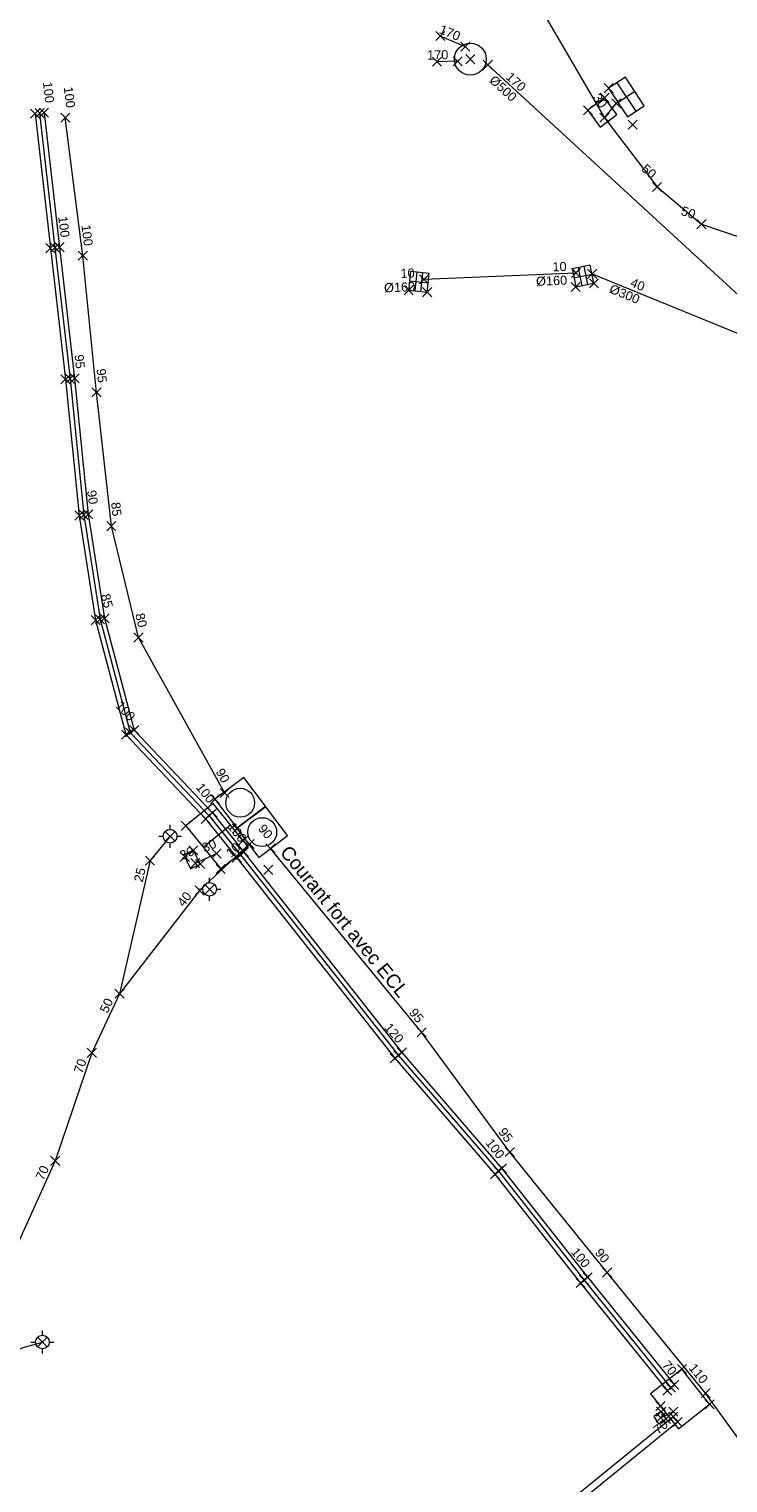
# Model space of a CAD drawing. Header units: metres. Extents: x 1575778 to 1576006, y 2263010 to 2263161.
# Tile 10 of 18: x 1575859 to 1575875, y 2263075 to 2263106. Entities that reach past the tile are written whole.
import ezdxf
from ezdxf.enums import TextEntityAlignment as Align
from ezdxf.lldxf.tags import DXFTag

# ---------------------------------------------------------------- set-up
doc = ezdxf.new("R2010")
doc.units = ezdxf.units.M
doc.header["$PDMODE"] = 3
doc.header["$PDSIZE"] = 0.1
doc.linetypes.add('TOPO_CONTINU', pattern=[0.5, 0.25, 0.25])
doc.layers.get('0').update_dxf_attribs({"lineweight": 0})
for name, color, linetype, lineweight in [('RSX_AEP_LIGNES', 5, 'AEP', 0), ('RSX_BT_LIGNES', 1, 'BT', 0), ('RSX_ECL_LIGNES', 30, 'ECL', 0), ('RSX_EP_LIGNES', 4, 'EP', 0), ('RSX_HT_LIGNES', 1, 'HT', 0), ('RSX_HT_TXT', 1, 'Continuous', 0), ('RSX_TEL_LIGNES', 3, 'TEL', 0), ('TOP_ARMOIRE', 1, 'TOPO_CONTINU', 0), ('TOP_BORNE_LUMINEUSE', 2, 'TOPO_CONTINU', 0), ('TOP_DALLE_RESEAU', 206, 'TOPO_CONTINU', 0), ('TOP_GRILLE_CANIVEAU', 5, 'TOPO_CONTINU', 0), ('TOP_PLAQUE_EGOUT', 5, 'TOPO_CONTINU', 0), ('TXT_DIAM_RSX', 7, 'TOPO_CONTINU', 0), ('TXT_PROF_RSX', 7, 'TOPO_CONTINU', 0), ('XYZ_AEP', 5, 'Continuous', 0), ('XYZ_ARMOIRE', 7, 'TOPO_CONTINU', 0), ('XYZ_BORNE_LUMINEUSE', 7, 'TOPO_CONTINU', 0), ('XYZ_BT', 1, 'Continuous', 0), ('XYZ_DALLE_RESEAU', 7, 'TOPO_CONTINU', 0), ('XYZ_ECL', 30, 'Continuous', 0), ('XYZ_EP', 4, 'Continuous', 0), ('XYZ_GRILLE_CANIVEAU', 7, 'TOPO_CONTINU', 0), ('XYZ_HT', 1, 'Continuous', 0), ('XYZ_PLAQUE_EGOUT', 7, 'TOPO_CONTINU', 0), ('XYZ_TEL', 3, 'Continuous', 0)]:
    doc.layers.add(name, color=color, linetype=linetype, lineweight=lineweight)
doc.styles.add('Romans', font='romans.SHX')
doc.styles.get("Standard").update_dxf_attribs({"font": 'arial.ttf'})
tags = doc.linetypes.add('AEP', pattern='A,2.5,-0.6,["AEP",Romans,S=0.2,R=0,X=-0.3,Y=-0.1],-0.6', length=3.7).pattern_tags.tags
tags[6] = DXFTag(74, 10)
tags = doc.linetypes.add('BT', pattern='A,2.5,-0.5,["BT",Romans,S=0.2,R=0,X=-0.2,Y=-0.1],-0.5', length=3.5).pattern_tags.tags
tags[6] = DXFTag(74, 10)
tags = doc.linetypes.add('ECL', pattern='A,2.5,-0.6,["ECL",Romans,S=0.2,R=0,X=-0.3,Y=-0.1],-0.6', length=3.7).pattern_tags.tags
tags[6] = DXFTag(74, 10)
tags = doc.linetypes.add('EP', pattern='A,1.25,0,["►",Standard,S=0.2,R=0,X=-0.05,Y=-0.095],-0.1,1.15,-0.5,["EP",Romans,S=0.2,R=0,X=-0.2,Y=-0.1],-0.5', length=3.5).pattern_tags.tags
tags[19] = DXFTag(74, 10)
tags = doc.linetypes.add('HT', pattern='A,2.5,-0.5,["HT",Romans,S=0.2,R=0,X=-0.2,Y=-0.1],-0.5', length=3.5).pattern_tags.tags
tags[6] = DXFTag(74, 10)
tags = doc.linetypes.add('TEL', pattern='A,2.5,-0.6,["TEL",Romans,S=0.2,R=0,X=-0.3,Y=-0.1],-0.6', length=3.7).pattern_tags.tags
tags[6] = DXFTag(74, 10)

# ---------------------------------------------------------------- blocks, each defined once
blk = doc.blocks.new('BDU_SEMIS_MAT_ALT')
at = {"color": 0}
blk.add_point((0, 0), dxfattribs=at)
blk = doc.blocks.new('RSX_PT')
blk.add_point((0, 0))
at = {"layer": 'TXT_DIAM_RSX', "color": 0}
blk.add_attdef('DIAM', text='', height=0.2, dxfattribs=at).set_placement((-0.2, -0.15), align=Align.MIDDLE_RIGHT)
at = {"layer": 'TXT_PROF_RSX', "color": 0}
blk.add_attdef('PROF', text='', height=0.2, dxfattribs=at).set_placement((-0.2, 0.15), align=Align.MIDDLE_RIGHT)
blk = doc.blocks.new('BDU_PLAQUE_EGOUT_CARRE')
blk.add_lwpolyline([(0, 0), (1, 0), (1, 1), (0, 1)], close=True)
blk.add_circle((0.5, 0.5), 0.4)
blk = doc.blocks.new('BDU_PLAQUE_CARRE_2TAMPONS')
at = {"flags": 128}
for points in [[(0, 0), (1, 0), (1, 1), (0, 1), (0, 0)], [(0.5, 1), (0.5, 0)]]:
    blk.add_lwpolyline(points, dxfattribs=at)
blk = doc.blocks.new('BDU_PLAQUE_CARRE_1TAMPON')
at = {"flags": 128}
blk.add_lwpolyline([(0, 0), (1, 0), (1, 1), (0, 1), (0, 0)], dxfattribs=at)
blk = doc.blocks.new('BDU_BORNE_LUMINEUSE')
for p, q in [((-0.25, 0), (-0.15, 0)), ((0, 0.15), (0, 0.25)), ((0.15, 0), (0.25, 0)), ((0, -0.25), (0, -0.15))]:
    blk.add_line(p, q)
blk.add_circle((0, 0), 0.15)
blk = doc.blocks.new('BDU_GRILLE_CANIVEAU')
for p, q in [((0.3333, 1), (0.3333, 0)), ((0.6667, 0), (0.6667, 1)), ((0, 0.5), (1, 0.5))]:
    blk.add_line(p, q)
at = {"flags": 128}
blk.add_lwpolyline([(1, 0), (1, 1), (0, 1), (0, 0)], close=True, dxfattribs=at)
blk = doc.blocks.new('BDU_PLAQUE_EGOUT_RONDE_070')
blk.add_circle((0, 0), 0.35)
blk = doc.blocks.new('BDU_ARMOIRE')
for p, q in [((0.5, 1), (0.5, 0)), ((0, 0.5), (1, 0.5))]:
    blk.add_line(p, q)
blk.add_lwpolyline([(0, 0), (1, 0), (1, 1), (0, 1)], close=True)

msp = doc.modelspace()

# ---------------------------------------------------------------- linework, layer by layer
at = {"layer": 'RSX_AEP_LIGNES', "linetype": 'AEP', "flags": 128}
for points in [[(1575859.517, 2263104.606), (1575859.855, 2263101.66), (1575860.186, 2263098.785), (1575860.487, 2263095.802), (1575860.846, 2263093.508), (1575861.512, 2263090.999), (1575863.26, 2263089.155), (1575863.944, 2263088.302), (1575867.411, 2263083.905), (1575869.606, 2263081.367), (1575871.485, 2263078.981), (1575873.387, 2263076.623)], [(1575863.032, 2263088.183), (1575863.499, 2263088.393)], [(1575873.244, 2263076.031), (1575873.521, 2263076.162)]]:
    msp.add_lwpolyline(points, dxfattribs=at)
at = {"layer": 'RSX_BT_LIGNES', "linetype": 'BT', "flags": 128}
for points in [[(1575868.387, 2263109.288), (1575870.422, 2263107.244), (1575872.01, 2263104.519), (1575873.162, 2263103.002), (1575874.137, 2263102.185), (1575875.473, 2263101.733), (1575877.828, 2263101.006), (1575879.136, 2263100.826), (1575879.243, 2263100.403)], [(1575872.01, 2263104.519), (1575872.271, 2263104.836)], [(1575859.716, 2263104.629), (1575860.053, 2263101.683), (1575860.385, 2263098.807), (1575860.686, 2263095.828), (1575861.042, 2263093.549), (1575861.692, 2263091.099), (1575863.411, 2263089.287), (1575864.1, 2263088.426), (1575867.565, 2263084.033), (1575869.76, 2263081.494), (1575871.641, 2263079.105), (1575873.543, 2263076.749)], [(1575873.613, 2263075.933), (1575870.816, 2263073.661), (1575867.577, 2263070.884), (1575865.505, 2263069.265), (1575863.464, 2263067.625), (1575860.703, 2263065.304), (1575858.017, 2263062.845), (1575856.632, 2263061.107), (1575856.235, 2263060.338), (1575855.594, 2263059.741), (1575854.186, 2263058.884)]]:
    msp.add_lwpolyline(points, dxfattribs=at)
at = {"layer": 'RSX_ECL_LIGNES', "linetype": 'ECL', "flags": 128}
for points in [[(1575862.481, 2263088.771), (1575862.041, 2263088.239), (1575861.371, 2263085.321), (1575860.764, 2263084.025), (1575859.958, 2263081.659), (1575858.906, 2263079.325), (1575858.556, 2263077.848), (1575858.33, 2263077.175), (1575858.186, 2263076.861), (1575858.215, 2263076.512)], [(1575864.224, 2263088.604), (1575863.129, 2263087.584), (1575861.371, 2263085.321)], [(1575858.33, 2263077.175), (1575859.255, 2263077.564), (1575859.679, 2263077.688)]]:
    msp.add_lwpolyline(points, dxfattribs=at)
at = {"layer": 'RSX_EP_LIGNES', "linetype": 'EP', "flags": 128}
for points in [[(1575868.959, 2263106.075), (1575868.407, 2263106.31)], [(1575868.787, 2263105.757), (1575868.337, 2263105.746)], [(1575869.45, 2263105.678), (1575876.318, 2263099.374)], [(1575868.051, 2263100.978), (1575871.384, 2263101.12)], [(1575871.74, 2263101.098), (1575876.23, 2263099.261)]]:
    msp.add_lwpolyline(points, dxfattribs=at)
at = {"layer": 'RSX_HT_LIGNES', "linetype": 'HT', "flags": 128}
for points in [[(1575863.678, 2263089.718), (1575861.786, 2263093.127), (1575861.192, 2263095.569), (1575860.867, 2263098.499), (1575860.567, 2263101.495), (1575860.18, 2263104.521)], [(1575883.85, 2263063), (1575879.559, 2263069.365), (1575876.3, 2263073.702), (1575874.229, 2263076.566), (1575872.068, 2263079.212), (1575869.933, 2263081.85), (1575867.997, 2263084.476), (1575864.683, 2263088.507)]]:
    msp.add_lwpolyline(points, dxfattribs=at)
at = {"layer": 'RSX_TEL_LIGNES', "linetype": 'TEL', "flags": 128}
for points in [[(1575859.617, 2263104.618), (1575859.954, 2263101.671), (1575860.285, 2263098.796), (1575860.586, 2263095.815), (1575860.944, 2263093.528), (1575861.602, 2263091.049), (1575863.336, 2263089.221), (1575864.022, 2263088.364), (1575867.488, 2263083.969), (1575869.683, 2263081.431), (1575871.563, 2263079.043), (1575873.465, 2263076.686)], [(1575873.518, 2263076.05), (1575870.72, 2263073.776), (1575867.482, 2263071.001), (1575865.412, 2263069.382), (1575863.369, 2263067.74), (1575860.604, 2263065.417), (1575857.907, 2263062.948), (1575856.505, 2263061.189), (1575856.114, 2263060.43), (1575855.503, 2263059.861), (1575854.108, 2263059.013)]]:
    msp.add_lwpolyline(points, dxfattribs=at)

# ---------------------------------------------------------------- block references
at = {"layer": 'TOP_ARMOIRE', "linetype": 'TOPO_CONTINU', "xscale": 0.75, "yscale": 0.44, "rotation": 303.3705588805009}
msp.add_blockref('BDU_ARMOIRE', (1575872.1, 2263105.166), dxfattribs=at)
at = {"layer": 'TOP_BORNE_LUMINEUSE', "linetype": 'TOPO_CONTINU'}
for p in [(1575862.481, 2263088.771), (1575863.347, 2263087.609), (1575859.679, 2263077.688)]:
    msp.add_blockref('BDU_BORNE_LUMINEUSE', p, dxfattribs=at)
at = {"layer": 'TOP_DALLE_RESEAU', "linetype": 'TOPO_CONTINU'}
for name, p, xscale, yscale, rotation in [('BDU_PLAQUE_CARRE_1TAMPON', (1575872.012, 2263104.954), 0.4563882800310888, 0.4563882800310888, 216.5856129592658), ('BDU_PLAQUE_CARRE_2TAMPONS', (1575862.825, 2263089), 1.21658979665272, 0.7729283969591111, 309.0080311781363), ('BDU_PLAQUE_CARRE_1TAMPON', (1575863.139, 2263088.163), 0.3365549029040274, 0.2319637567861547, 116.1929608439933), ('BDU_PLAQUE_CARRE_1TAMPON', (1575874.315, 2263076.324), 0.9817052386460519, 0.871909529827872, 128.2474361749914), ('BDU_PLAQUE_CARRE_1TAMPON', (1575873.359, 2263076.001), 0.1939323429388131, 0.1939323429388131, 123.4661558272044)]:
    msp.add_blockref(name, p, dxfattribs=dict(at, xscale=xscale, yscale=yscale, rotation=rotation))
at = {"layer": 'TOP_GRILLE_CANIVEAU', "linetype": 'TOPO_CONTINU'}
for p, xscale, yscale, rotation in [((1575871.379, 2263100.81), 0.406972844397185, 0.406972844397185, 11.32642787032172), ((1575867.712, 2263100.74), 0.4097882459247, 0.4097882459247, 354.0530378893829)]:
    msp.add_blockref('BDU_GRILLE_CANIVEAU', p, dxfattribs=dict(at, xscale=xscale, yscale=yscale, rotation=rotation))
at = {"layer": 'TOP_PLAQUE_EGOUT', "linetype": 'TOPO_CONTINU'}
msp.add_blockref('BDU_PLAQUE_EGOUT_RONDE_070', (1575869.066, 2263105.803), dxfattribs=at)
at = {"layer": 'TOP_PLAQUE_EGOUT', "linetype": 'TOPO_CONTINU', "xscale": 0.79, "yscale": 0.79}
for p, rotation in [((1575863.465, 2263089.584), 307.0500467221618), ((1575863.948, 2263088.939), 307.1897831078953)]:
    msp.add_blockref('BDU_PLAQUE_EGOUT_CARRE', p, dxfattribs=dict(at, rotation=rotation))
at = {"layer": 'XYZ_AEP', "linetype": 'Continuous'}
for name, p, rotation in [('BDU_SEMIS_MAT_ALT', (1575859.517, 2263104.606), 276.5289080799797), ('RSX_PT', (1575859.517, 2263104.606), 276.5289080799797), ('BDU_SEMIS_MAT_ALT', (1575859.855, 2263101.66), 276.5756414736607), ('RSX_PT', (1575859.855, 2263101.66), 276.5756414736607), ('BDU_SEMIS_MAT_ALT', (1575860.186, 2263098.785), 275.7692134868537), ('RSX_PT', (1575860.186, 2263098.785), 275.7692134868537), ('BDU_SEMIS_MAT_ALT', (1575860.487, 2263095.802), 278.8920733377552), ('RSX_PT', (1575860.487, 2263095.802), 278.8920733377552), ('BDU_SEMIS_MAT_ALT', (1575860.846, 2263093.508), 284.8506797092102), ('RSX_PT', (1575860.846, 2263093.508), 284.8506797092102), ('BDU_SEMIS_MAT_ALT', (1575861.512, 2263090.999), 313.489395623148), ('RSX_PT', (1575861.512, 2263090.999), 313.489395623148), ('BDU_SEMIS_MAT_ALT', (1575863.26, 2263089.155), 308.6764280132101), ('RSX_PT', (1575863.26, 2263089.155), 308.6764280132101), ('BDU_SEMIS_MAT_ALT', (1575863.032, 2263088.183), 24.2351575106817), ('BDU_SEMIS_MAT_ALT', (1575863.499, 2263088.393), 24.2351575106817), ('BDU_SEMIS_MAT_ALT', (1575863.944, 2263088.302), 308.2590266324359), ('RSX_PT', (1575863.944, 2263088.302), 308.2590266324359), ('BDU_SEMIS_MAT_ALT', (1575867.411, 2263083.905), 310.8582158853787), ('RSX_PT', (1575867.411, 2263083.905), 310.8582158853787), ('BDU_SEMIS_MAT_ALT', (1575869.606, 2263081.367), 308.2164918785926), ('RSX_PT', (1575869.606, 2263081.367), 308.2164918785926), ('BDU_SEMIS_MAT_ALT', (1575871.485, 2263078.981), 308.8954092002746), ('RSX_PT', (1575871.485, 2263078.981), 308.8954092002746), ('BDU_SEMIS_MAT_ALT', (1575873.387, 2263076.623), 308.8954092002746), ('RSX_PT', (1575873.387, 2263076.623), 308.8954092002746), ('BDU_SEMIS_MAT_ALT', (1575873.244, 2263076.031), 25.41968383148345), ('RSX_PT', (1575873.244, 2263076.031), 25.41968383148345), ('BDU_SEMIS_MAT_ALT', (1575873.521, 2263076.162), 25.41968383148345), ('RSX_PT', (1575873.521, 2263076.162), 25.41968383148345)]:
    msp.add_blockref(name, p, dxfattribs=dict(at, rotation=rotation))
ref = msp.add_blockref('RSX_PT', (1575863.032, 2263088.183), dxfattribs=dict(at, rotation=24.2351575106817))
ref.add_attrib('PROF', '30', dxfattribs={"layer": 'TXT_PROF_RSX', "color": 0, "linetype": 'TOPO_CONTINU', "height": 0.2, "rotation": 24.2352}).set_placement((1575862.991, 2263088.465), align=Align.MIDDLE_RIGHT)
ref = msp.add_blockref('RSX_PT', (1575863.499, 2263088.393), dxfattribs=dict(at, rotation=24.2351575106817))
ref.add_attrib('PROF', '30', dxfattribs={"layer": 'TXT_PROF_RSX', "color": 0, "linetype": 'TOPO_CONTINU', "height": 0.2, "rotation": 24.2352}).set_placement((1575863.478, 2263088.63), align=Align.MIDDLE_RIGHT)
at = {"layer": 'XYZ_ARMOIRE', "linetype": 'TOPO_CONTINU', "rotation": 303.3705588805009}
for p in [(1575872.1, 2263105.166), (1575872.627, 2263104.366)]:
    msp.add_blockref('BDU_SEMIS_MAT_ALT', p, dxfattribs=at)
at = {"layer": 'XYZ_BORNE_LUMINEUSE', "linetype": 'TOPO_CONTINU'}
for p in [(1575862.481, 2263088.771), (1575863.347, 2263087.609), (1575859.679, 2263077.688)]:
    msp.add_blockref('BDU_SEMIS_MAT_ALT', p, dxfattribs=at)
at = {"layer": 'XYZ_BT', "linetype": 'Continuous'}
ref = msp.add_blockref('RSX_PT', (1575859.716, 2263104.629), dxfattribs=dict(at, rotation=276.5289080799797))
ref.add_attrib('PROF', '100', dxfattribs={"layer": 'TXT_PROF_RSX', "color": 0, "linetype": 'TOPO_CONTINU', "height": 0.2, "rotation": 276.5289}).set_placement((1575859.842, 2263104.845), align=Align.MIDDLE_RIGHT)
ref = msp.add_blockref('RSX_PT', (1575872.01, 2263104.519), dxfattribs=dict(at, rotation=307.2000026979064))
ref.add_attrib('PROF', '30', dxfattribs={"layer": 'TXT_PROF_RSX', "color": 0, "linetype": 'TOPO_CONTINU', "height": 0.2, "rotation": 307.2}).set_placement((1575872.009, 2263104.769), align=Align.MIDDLE_RIGHT)
for name, p, rotation in [('BDU_SEMIS_MAT_ALT', (1575872.271, 2263104.836), 50.5238362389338), ('RSX_PT', (1575872.271, 2263104.836), 50.5238362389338), ('BDU_SEMIS_MAT_ALT', (1575859.716, 2263104.629), 276.5289080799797), ('BDU_SEMIS_MAT_ALT', (1575872.01, 2263104.519), 307.2000026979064), ('BDU_SEMIS_MAT_ALT', (1575872.01, 2263104.519), 50.5238362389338), ('RSX_PT', (1575872.01, 2263104.519), 50.5238362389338), ('BDU_SEMIS_MAT_ALT', (1575873.162, 2263103.002), 320.0201723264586), ('BDU_SEMIS_MAT_ALT', (1575874.137, 2263102.185), 341.3066222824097), ('BDU_SEMIS_MAT_ALT', (1575860.053, 2263101.683), 276.5756427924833), ('BDU_SEMIS_MAT_ALT', (1575860.385, 2263098.807), 275.7692134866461), ('BDU_SEMIS_MAT_ALT', (1575860.686, 2263095.828), 278.8920733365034), ('BDU_SEMIS_MAT_ALT', (1575861.042, 2263093.549), 284.8506797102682), ('BDU_SEMIS_MAT_ALT', (1575861.692, 2263091.099), 313.4893956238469), ('BDU_SEMIS_MAT_ALT', (1575863.411, 2263089.287), 308.6764280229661), ('BDU_SEMIS_MAT_ALT', (1575864.1, 2263088.426), 308.259026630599), ('BDU_SEMIS_MAT_ALT', (1575867.565, 2263084.033), 310.8582158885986), ('BDU_SEMIS_MAT_ALT', (1575869.76, 2263081.494), 308.2164918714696), ('BDU_SEMIS_MAT_ALT', (1575871.641, 2263079.105), 308.8954092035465), ('BDU_SEMIS_MAT_ALT', (1575873.543, 2263076.749), 308.8954092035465), ('BDU_SEMIS_MAT_ALT', (1575873.613, 2263075.933), 39.1053079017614)]:
    msp.add_blockref(name, p, dxfattribs=dict(at, rotation=rotation))
ref = msp.add_blockref('RSX_PT', (1575873.162, 2263103.002), dxfattribs=dict(at, rotation=320.0201723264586))
ref.add_attrib('PROF', '50', dxfattribs={"layer": 'TXT_PROF_RSX', "color": 0, "linetype": 'TOPO_CONTINU', "height": 0.2, "rotation": 320.0202}).set_placement((1575873.105, 2263103.246), align=Align.MIDDLE_RIGHT)
ref = msp.add_blockref('RSX_PT', (1575874.137, 2263102.185), dxfattribs=dict(at, rotation=341.3066222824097))
ref.add_attrib('PROF', '50', dxfattribs={"layer": 'TXT_PROF_RSX', "color": 0, "linetype": 'TOPO_CONTINU', "height": 0.2, "rotation": 341.3066}).set_placement((1575873.996, 2263102.391), align=Align.MIDDLE_RIGHT)
ref = msp.add_blockref('RSX_PT', (1575860.053, 2263101.683), dxfattribs=dict(at, rotation=276.5756427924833))
ref.add_attrib('PROF', '100', dxfattribs={"layer": 'TXT_PROF_RSX', "color": 0, "linetype": 'TOPO_CONTINU', "height": 0.2, "rotation": 276.5756}).set_placement((1575860.179, 2263101.898), align=Align.MIDDLE_RIGHT)
ref = msp.add_blockref('RSX_PT', (1575860.385, 2263098.807), dxfattribs=dict(at, rotation=275.7692134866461))
ref.add_attrib('PROF', '95', dxfattribs={"layer": 'TXT_PROF_RSX', "color": 0, "linetype": 'TOPO_CONTINU', "height": 0.2, "rotation": 275.7692}).set_placement((1575860.514, 2263099.021), align=Align.MIDDLE_RIGHT)
ref = msp.add_blockref('RSX_PT', (1575860.686, 2263095.828), dxfattribs=dict(at, rotation=278.8920733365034))
ref.add_attrib('PROF', '90', dxfattribs={"layer": 'TXT_PROF_RSX', "color": 0, "linetype": 'TOPO_CONTINU', "height": 0.2, "rotation": 278.8921}).set_placement((1575860.803, 2263096.049), align=Align.MIDDLE_RIGHT)
ref = msp.add_blockref('RSX_PT', (1575861.042, 2263093.549), dxfattribs=dict(at, rotation=284.8506797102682))
ref.add_attrib('PROF', '85', dxfattribs={"layer": 'TXT_PROF_RSX', "color": 0, "linetype": 'TOPO_CONTINU', "height": 0.2, "rotation": 284.8507}).set_placement((1575861.136, 2263093.781), align=Align.MIDDLE_RIGHT)
ref = msp.add_blockref('RSX_PT', (1575861.692, 2263091.099), dxfattribs=dict(at, rotation=313.4893956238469))
ref.add_attrib('PROF', '100', dxfattribs={"layer": 'TXT_PROF_RSX', "color": 0, "linetype": 'TOPO_CONTINU', "height": 0.2, "rotation": 313.4894}).set_placement((1575861.663, 2263091.348), align=Align.MIDDLE_RIGHT)
ref = msp.add_blockref('RSX_PT', (1575863.411, 2263089.287), dxfattribs=dict(at, rotation=308.6764280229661))
ref.add_attrib('PROF', '100', dxfattribs={"layer": 'TXT_PROF_RSX', "color": 0, "linetype": 'TOPO_CONTINU', "height": 0.2, "rotation": 308.6764}).set_placement((1575863.403, 2263089.537), align=Align.MIDDLE_RIGHT)
ref = msp.add_blockref('RSX_PT', (1575864.1, 2263088.426), dxfattribs=dict(at, rotation=308.259026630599))
ref.add_attrib('PROF', '100', dxfattribs={"layer": 'TXT_PROF_RSX', "color": 0, "linetype": 'TOPO_CONTINU', "height": 0.2, "rotation": 308.259}).set_placement((1575864.094, 2263088.676), align=Align.MIDDLE_RIGHT)
ref = msp.add_blockref('RSX_PT', (1575867.565, 2263084.033), dxfattribs=dict(at, rotation=310.8582158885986))
ref.add_attrib('PROF', '120', dxfattribs={"layer": 'TXT_PROF_RSX', "color": 0, "linetype": 'TOPO_CONTINU', "height": 0.2, "rotation": 310.8582}).set_placement((1575867.547, 2263084.282), align=Align.MIDDLE_RIGHT)
ref = msp.add_blockref('RSX_PT', (1575869.76, 2263081.494), dxfattribs=dict(at, rotation=308.2164918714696))
ref.add_attrib('PROF', '100', dxfattribs={"layer": 'TXT_PROF_RSX', "color": 0, "linetype": 'TOPO_CONTINU', "height": 0.2, "rotation": 308.2165}).set_placement((1575869.755, 2263081.744), align=Align.MIDDLE_RIGHT)
ref = msp.add_blockref('RSX_PT', (1575871.641, 2263079.105), dxfattribs=dict(at, rotation=308.8954092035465))
ref.add_attrib('PROF', '100', dxfattribs={"layer": 'TXT_PROF_RSX', "color": 0, "linetype": 'TOPO_CONTINU', "height": 0.2, "rotation": 308.8954}).set_placement((1575871.633, 2263079.355), align=Align.MIDDLE_RIGHT)
ref = msp.add_blockref('RSX_PT', (1575873.543, 2263076.749), dxfattribs=dict(at, rotation=308.8954092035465))
ref.add_attrib('PROF', '70', dxfattribs={"layer": 'TXT_PROF_RSX', "color": 0, "linetype": 'TOPO_CONTINU', "height": 0.2, "rotation": 308.8954}).set_placement((1575873.534, 2263076.999), align=Align.MIDDLE_RIGHT)
ref = msp.add_blockref('RSX_PT', (1575873.613, 2263075.933), dxfattribs=dict(at, rotation=39.1053079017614))
ref.add_attrib('PROF', '70', dxfattribs={"layer": 'TXT_PROF_RSX', "color": 0, "linetype": 'TOPO_CONTINU', "height": 0.2, "rotation": 39.1053}).set_placement((1575873.363, 2263075.924), align=Align.MIDDLE_RIGHT)
at = {"layer": 'XYZ_DALLE_RESEAU', "linetype": 'TOPO_CONTINU'}
for p, rotation in [((1575871.646, 2263104.682), 36.58561295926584), ((1575872.012, 2263104.954), 36.58561295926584), ((1575862.825, 2263089), 309.0080311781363), ((1575862.991, 2263088.465), 296.1929608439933), ((1575864.083, 2263088.674), 309.0080311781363), ((1575862.804, 2263088.32), 296.1929608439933), ((1575863.139, 2263088.163), 296.1929608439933), ((1575863.591, 2263088.054), 309.0080311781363), ((1575873.708, 2263077.095), 308.2474361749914), ((1575874.315, 2263076.324), 308.2474361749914), ((1575873.237, 2263076.284), 308.2474361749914), ((1575873.253, 2263076.163), 303.4661558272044), ((1575873.359, 2263076.001), 303.4661558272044)]:
    msp.add_blockref('BDU_SEMIS_MAT_ALT', p, dxfattribs=dict(at, rotation=rotation))
at = {"layer": 'XYZ_ECL', "linetype": 'Continuous'}
for name, p, rotation in [('BDU_SEMIS_MAT_ALT', (1575862.481, 2263088.771), 50.34828892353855), ('RSX_PT', (1575862.481, 2263088.771), 50.34828892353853), ('BDU_SEMIS_MAT_ALT', (1575864.224, 2263088.604), 42.99783560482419), ('BDU_SEMIS_MAT_ALT', (1575862.041, 2263088.239), 50.34828892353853), ('BDU_SEMIS_MAT_ALT', (1575863.129, 2263087.584), 42.99783560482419), ('BDU_SEMIS_MAT_ALT', (1575861.371, 2263085.321), 52.13946405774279), ('RSX_PT', (1575861.371, 2263085.321), 52.13946405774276), ('BDU_SEMIS_MAT_ALT', (1575861.371, 2263085.321), 77.07080232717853), ('BDU_SEMIS_MAT_ALT', (1575860.764, 2263084.025), 64.91674514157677), ('BDU_SEMIS_MAT_ALT', (1575859.958, 2263081.659), 71.19551849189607), ('BDU_SEMIS_MAT_ALT', (1575859.679, 2263077.688), 16.34938983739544), ('RSX_PT', (1575859.679, 2263077.688), 16.34938983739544)]:
    msp.add_blockref(name, p, dxfattribs=dict(at, rotation=rotation))
ref = msp.add_blockref('RSX_PT', (1575864.224, 2263088.604), dxfattribs=dict(at, rotation=42.99783560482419))
ref.add_attrib('PROF', '10', dxfattribs={"layer": 'TXT_PROF_RSX', "color": 0, "linetype": 'TOPO_CONTINU', "height": 0.2, "rotation": 42.9978}).set_placement((1575863.976, 2263088.578), align=Align.MIDDLE_RIGHT)
ref = msp.add_blockref('RSX_PT', (1575862.041, 2263088.239), dxfattribs=dict(at, rotation=77.07080232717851))
ref.add_attrib('PROF', '25', dxfattribs={"layer": 'TXT_PROF_RSX', "color": 0, "linetype": 'TOPO_CONTINU', "height": 0.2, "rotation": 77.0708}).set_placement((1575861.85, 2263088.078), align=Align.MIDDLE_RIGHT)
ref = msp.add_blockref('RSX_PT', (1575863.129, 2263087.584), dxfattribs=dict(at, rotation=52.13946405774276))
ref.add_attrib('PROF', '40', dxfattribs={"layer": 'TXT_PROF_RSX', "color": 0, "linetype": 'TOPO_CONTINU', "height": 0.2, "rotation": 52.1395}).set_placement((1575862.888, 2263087.518), align=Align.MIDDLE_RIGHT)
ref = msp.add_blockref('RSX_PT', (1575861.371, 2263085.321), dxfattribs=dict(at, rotation=64.91674514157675))
ref.add_attrib('PROF', '50', dxfattribs={"layer": 'TXT_PROF_RSX', "color": 0, "linetype": 'TOPO_CONTINU', "height": 0.2, "rotation": 64.9167}).set_placement((1575861.15, 2263085.204), align=Align.MIDDLE_RIGHT)
ref = msp.add_blockref('RSX_PT', (1575860.764, 2263084.025), dxfattribs=dict(at, rotation=71.19551849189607))
ref.add_attrib('PROF', '70', dxfattribs={"layer": 'TXT_PROF_RSX', "color": 0, "linetype": 'TOPO_CONTINU', "height": 0.2, "rotation": 71.1955}).set_placement((1575860.557, 2263083.884), align=Align.MIDDLE_RIGHT)
ref = msp.add_blockref('RSX_PT', (1575859.958, 2263081.659), dxfattribs=dict(at, rotation=65.73155185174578))
ref.add_attrib('PROF', '70', dxfattribs={"layer": 'TXT_PROF_RSX', "color": 0, "linetype": 'TOPO_CONTINU', "height": 0.2, "rotation": 65.7316}).set_placement((1575859.739, 2263081.538), align=Align.MIDDLE_RIGHT)
at = {"layer": 'XYZ_EP', "linetype": 'Continuous'}
for name, p, rotation in [('BDU_SEMIS_MAT_ALT', (1575868.407, 2263106.31), 336.9999208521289), ('RSX_PT', (1575868.407, 2263106.31), 336.999920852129), ('BDU_SEMIS_MAT_ALT', (1575868.959, 2263106.075), 336.999920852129), ('BDU_SEMIS_MAT_ALT', (1575868.337, 2263105.746), 1.355994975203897), ('RSX_PT', (1575868.337, 2263105.746), 1.355994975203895), ('BDU_SEMIS_MAT_ALT', (1575868.787, 2263105.757), 1.355994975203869), ('BDU_SEMIS_MAT_ALT', (1575869.45, 2263105.678), 317.4487103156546), ('BDU_SEMIS_MAT_ALT', (1575868.051, 2263100.978), 2.442487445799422), ('BDU_SEMIS_MAT_ALT', (1575871.384, 2263101.12), 2.442487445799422), ('BDU_SEMIS_MAT_ALT', (1575871.74, 2263101.098), 337.7494025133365)]:
    msp.add_blockref(name, p, dxfattribs=dict(at, rotation=rotation))
ref = msp.add_blockref('RSX_PT', (1575868.959, 2263106.075), dxfattribs=dict(at, rotation=336.999920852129))
ref.add_attrib('PROF', '170', dxfattribs={"layer": 'TXT_PROF_RSX', "color": 0, "linetype": 'TOPO_CONTINU', "height": 0.2, "rotation": 336.9999}).set_placement((1575868.833, 2263106.292), align=Align.MIDDLE_RIGHT)
ref = msp.add_blockref('RSX_PT', (1575868.787, 2263105.757), dxfattribs=dict(at, rotation=1.355994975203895))
ref.add_attrib('PROF', '170', dxfattribs={"layer": 'TXT_PROF_RSX', "color": 0, "linetype": 'TOPO_CONTINU', "height": 0.2, "rotation": 1.356}).set_placement((1575868.584, 2263105.902), align=Align.MIDDLE_RIGHT)
ref = msp.add_blockref('RSX_PT', (1575869.45, 2263105.678), dxfattribs=dict(at, rotation=317.4487103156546))
ref.add_attrib('PROF', '170', dxfattribs={"layer": 'TXT_PROF_RSX', "color": 0, "linetype": 'TOPO_CONTINU', "height": 0.2, "rotation": 317.4487}).set_placement((1575870.241, 2263105.15), align=Align.MIDDLE_RIGHT)
ref.add_attrib('DIAM', '%%C500', dxfattribs={"layer": 'TXT_DIAM_RSX', "color": 0, "linetype": 'TOPO_CONTINU', "height": 0.2, "rotation": 317.4487}).set_placement((1575870.038, 2263104.929), align=Align.MIDDLE_RIGHT)
ref = msp.add_blockref('RSX_PT', (1575871.384, 2263101.12), dxfattribs=dict(at, rotation=2.442487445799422))
ref.add_attrib('PROF', '10', dxfattribs={"layer": 'TXT_PROF_RSX', "color": 0, "linetype": 'TOPO_CONTINU', "height": 0.2, "rotation": 2.4425}).set_placement((1575871.178, 2263101.262), align=Align.MIDDLE_RIGHT)
ref.add_attrib('DIAM', '%%C160', dxfattribs={"layer": 'TXT_DIAM_RSX', "color": 0, "linetype": 'TOPO_CONTINU', "height": 0.2, "rotation": 2.4425}).set_placement((1575871.191, 2263100.962), align=Align.MIDDLE_RIGHT)
ref = msp.add_blockref('RSX_PT', (1575868.051, 2263100.978), dxfattribs=dict(at, rotation=2.442487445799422))
ref.add_attrib('PROF', '10', dxfattribs={"layer": 'TXT_PROF_RSX', "color": 0, "linetype": 'TOPO_CONTINU', "height": 0.2, "rotation": 2.4425}).set_placement((1575867.844, 2263101.119), align=Align.MIDDLE_RIGHT)
ref.add_attrib('DIAM', '%%C160', dxfattribs={"layer": 'TXT_DIAM_RSX', "color": 0, "linetype": 'TOPO_CONTINU', "height": 0.2, "rotation": 2.4425}).set_placement((1575867.857, 2263100.82), align=Align.MIDDLE_RIGHT)
ref = msp.add_blockref('RSX_PT', (1575871.74, 2263101.098), dxfattribs=dict(at, rotation=337.7494025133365))
ref.add_attrib('PROF', '40', dxfattribs={"layer": 'TXT_PROF_RSX', "color": 0, "linetype": 'TOPO_CONTINU', "height": 0.2, "rotation": 337.7494}).set_placement((1575872.882, 2263100.805), align=Align.MIDDLE_RIGHT)
ref.add_attrib('DIAM', '%%C300', dxfattribs={"layer": 'TXT_DIAM_RSX', "color": 0, "linetype": 'TOPO_CONTINU', "height": 0.2, "rotation": 337.7494}).set_placement((1575872.768, 2263100.527), align=Align.MIDDLE_RIGHT)
at = {"layer": 'XYZ_GRILLE_CANIVEAU', "linetype": 'TOPO_CONTINU'}
for p, rotation in [((1575871.778, 2263100.89), 11.32642787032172), ((1575867.712, 2263100.74), 354.0530378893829), ((1575868.12, 2263100.697), 354.0530378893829), ((1575871.379, 2263100.81), 11.32642787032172)]:
    msp.add_blockref('BDU_SEMIS_MAT_ALT', p, dxfattribs=dict(at, rotation=rotation))
at = {"layer": 'XYZ_HT', "linetype": 'Continuous'}
ref = msp.add_blockref('RSX_PT', (1575860.18, 2263104.521), dxfattribs=dict(at, rotation=277.2891938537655))
ref.add_attrib('PROF', '100', dxfattribs={"layer": 'TXT_PROF_RSX', "color": 0, "linetype": 'TOPO_CONTINU', "height": 0.2, "rotation": 277.2892}).set_placement((1575860.304, 2263104.738), align=Align.MIDDLE_RIGHT)
for p, rotation in [((1575860.18, 2263104.521), 277.2891938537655), ((1575860.567, 2263101.495), 275.7175909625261), ((1575860.867, 2263098.499), 276.3204100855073), ((1575861.192, 2263095.569), 283.6751797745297), ((1575861.786, 2263093.127), 299.030189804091), ((1575863.678, 2263089.718), 299.030189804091), ((1575864.683, 2263088.507), 309.4154909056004), ((1575867.997, 2263084.476), 306.4170495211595), ((1575869.933, 2263081.85), 308.9748972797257), ((1575872.068, 2263079.212), 309.2454636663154), ((1575874.229, 2263076.566), 305.8648896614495)]:
    msp.add_blockref('BDU_SEMIS_MAT_ALT', p, dxfattribs=dict(at, rotation=rotation))
ref = msp.add_blockref('RSX_PT', (1575860.567, 2263101.495), dxfattribs=dict(at, rotation=277.2891938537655))
ref.add_attrib('PROF', '100', dxfattribs={"layer": 'TXT_PROF_RSX', "color": 0, "linetype": 'TOPO_CONTINU', "height": 0.2, "rotation": 277.2892}).set_placement((1575860.691, 2263101.712), align=Align.MIDDLE_RIGHT)
ref = msp.add_blockref('RSX_PT', (1575860.867, 2263098.499), dxfattribs=dict(at, rotation=275.7175909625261))
ref.add_attrib('PROF', '95', dxfattribs={"layer": 'TXT_PROF_RSX', "color": 0, "linetype": 'TOPO_CONTINU', "height": 0.2, "rotation": 275.7176}).set_placement((1575860.997, 2263098.713), align=Align.MIDDLE_RIGHT)
ref = msp.add_blockref('RSX_PT', (1575861.192, 2263095.569), dxfattribs=dict(at, rotation=276.3204100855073))
ref.add_attrib('PROF', '85', dxfattribs={"layer": 'TXT_PROF_RSX', "color": 0, "linetype": 'TOPO_CONTINU', "height": 0.2, "rotation": 276.3204}).set_placement((1575861.319, 2263095.785), align=Align.MIDDLE_RIGHT)
ref = msp.add_blockref('RSX_PT', (1575861.786, 2263093.127), dxfattribs=dict(at, rotation=283.6751797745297))
ref.add_attrib('PROF', '80', dxfattribs={"layer": 'TXT_PROF_RSX', "color": 0, "linetype": 'TOPO_CONTINU', "height": 0.2, "rotation": 283.6752}).set_placement((1575861.885, 2263093.356), align=Align.MIDDLE_RIGHT)
ref = msp.add_blockref('RSX_PT', (1575863.678, 2263089.718), dxfattribs=dict(at, rotation=299.030189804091))
ref.add_attrib('PROF', '90', dxfattribs={"layer": 'TXT_PROF_RSX', "color": 0, "linetype": 'TOPO_CONTINU', "height": 0.2, "rotation": 299.0302}).set_placement((1575863.712, 2263089.966), align=Align.MIDDLE_RIGHT)
ref = msp.add_blockref('RSX_PT', (1575864.683, 2263088.507), dxfattribs=dict(at, rotation=309.4154909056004))
ref.add_attrib('PROF', '90', dxfattribs={"layer": 'TXT_PROF_RSX', "color": 0, "linetype": 'TOPO_CONTINU', "height": 0.2, "rotation": 309.4155}).set_placement((1575864.672, 2263088.757), align=Align.MIDDLE_RIGHT)
ref = msp.add_blockref('RSX_PT', (1575867.997, 2263084.476), dxfattribs=dict(at, rotation=309.4154909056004))
ref.add_attrib('PROF', '95', dxfattribs={"layer": 'TXT_PROF_RSX', "color": 0, "linetype": 'TOPO_CONTINU', "height": 0.2, "rotation": 309.4155}).set_placement((1575867.985, 2263084.725), align=Align.MIDDLE_RIGHT)
ref = msp.add_blockref('RSX_PT', (1575869.933, 2263081.85), dxfattribs=dict(at, rotation=306.4170495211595))
ref.add_attrib('PROF', '95', dxfattribs={"layer": 'TXT_PROF_RSX', "color": 0, "linetype": 'TOPO_CONTINU', "height": 0.2, "rotation": 306.417}).set_placement((1575869.935, 2263082.1), align=Align.MIDDLE_RIGHT)
ref = msp.add_blockref('RSX_PT', (1575872.068, 2263079.212), dxfattribs=dict(at, rotation=308.9748972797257))
ref.add_attrib('PROF', '90', dxfattribs={"layer": 'TXT_PROF_RSX', "color": 0, "linetype": 'TOPO_CONTINU', "height": 0.2, "rotation": 308.9749}).set_placement((1575872.059, 2263079.462), align=Align.MIDDLE_RIGHT)
ref = msp.add_blockref('RSX_PT', (1575874.229, 2263076.566), dxfattribs=dict(at, rotation=309.2454636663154))
ref.add_attrib('PROF', '110', dxfattribs={"layer": 'TXT_PROF_RSX', "color": 0, "linetype": 'TOPO_CONTINU', "height": 0.2, "rotation": 309.2455}).set_placement((1575874.219, 2263076.816), align=Align.MIDDLE_RIGHT)
at = {"layer": 'XYZ_PLAQUE_EGOUT', "linetype": 'TOPO_CONTINU'}
msp.add_blockref('BDU_SEMIS_MAT_ALT', (1575869.066, 2263105.803), dxfattribs=at)
for p, rotation in [((1575863.465, 2263089.584), 307.0500467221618), ((1575863.948, 2263088.939), 307.1897831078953), ((1575864.634, 2263088.035), 307.0500467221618), ((1575864.634, 2263088.035), 307.1897831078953)]:
    msp.add_blockref('BDU_SEMIS_MAT_ALT', p, dxfattribs=dict(at, rotation=rotation))
at = {"layer": 'XYZ_TEL', "linetype": 'Continuous'}
for name, p, rotation in [('BDU_SEMIS_MAT_ALT', (1575859.617, 2263104.618), 276.5289080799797), ('RSX_PT', (1575859.617, 2263104.618), 276.5289080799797), ('BDU_SEMIS_MAT_ALT', (1575859.954, 2263101.671), 276.575642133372), ('RSX_PT', (1575859.954, 2263101.671), 276.575642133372), ('BDU_SEMIS_MAT_ALT', (1575860.285, 2263098.796), 275.7692134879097), ('RSX_PT', (1575860.285, 2263098.796), 275.7692134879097), ('BDU_SEMIS_MAT_ALT', (1575860.586, 2263095.815), 278.8920733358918), ('RSX_PT', (1575860.586, 2263095.815), 278.8920733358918), ('BDU_SEMIS_MAT_ALT', (1575860.944, 2263093.528), 284.8506797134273), ('RSX_PT', (1575860.944, 2263093.528), 284.8506797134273), ('BDU_SEMIS_MAT_ALT', (1575861.602, 2263091.049), 313.4893956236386), ('RSX_PT', (1575861.602, 2263091.049), 313.4893956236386), ('BDU_SEMIS_MAT_ALT', (1575863.336, 2263089.221), 308.6764280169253), ('RSX_PT', (1575863.336, 2263089.221), 308.6764280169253), ('BDU_SEMIS_MAT_ALT', (1575864.022, 2263088.364), 308.2590266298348), ('RSX_PT', (1575864.022, 2263088.364), 308.2590266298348), ('BDU_SEMIS_MAT_ALT', (1575867.488, 2263083.969), 310.8582158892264), ('RSX_PT', (1575867.488, 2263083.969), 310.8582158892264), ('BDU_SEMIS_MAT_ALT', (1575869.683, 2263081.431), 308.2164918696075), ('RSX_PT', (1575869.683, 2263081.431), 308.2164918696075), ('BDU_SEMIS_MAT_ALT', (1575871.563, 2263079.043), 308.8954092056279), ('RSX_PT', (1575871.563, 2263079.043), 308.8954092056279), ('BDU_SEMIS_MAT_ALT', (1575873.465, 2263076.686), 308.8954092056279), ('RSX_PT', (1575873.465, 2263076.686), 308.8954092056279), ('BDU_SEMIS_MAT_ALT', (1575873.518, 2263076.05), 39.10530790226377), ('RSX_PT', (1575873.518, 2263076.05), 39.10530790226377)]:
    msp.add_blockref(name, p, dxfattribs=dict(at, rotation=rotation))

# ---------------------------------------------------------------- texts
at = {"layer": 'RSX_HT_TXT', "linetype": 'Continuous'}
msp.add_text('Courant fort avec ECL', height=0.3, rotation=309.4155, dxfattribs=at).set_placement((1575864.874, 2263088.412))

doc.saveas('drawing.dxf')
